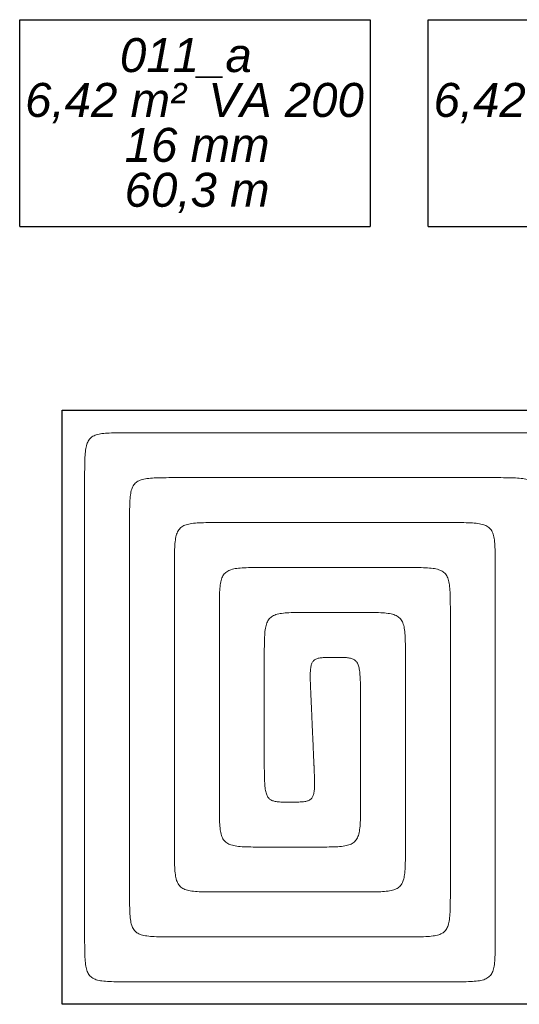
# Model space of a CAD drawing. Header units: millimetres. Extents: x 206445 to 335272, y 14092 to 100072.
# Tile 33 of 38: x 317927 to 320152, y 54758 to 59140. Entities that reach past the tile are written whole.
import ezdxf
from ezdxf.lldxf.tags import DXFTag

# ---------------------------------------------------------------- set-up
doc = ezdxf.new("R2010")
doc.units = ezdxf.units.MM
doc.layers.add('IS_Ogrzewanie_płaszczyznowe', color=7, linetype='SOLID', true_color=0x008000)
doc.layers.add('IS_Ogrzewanie_płaszczyznowe_-_opis', color=7, linetype='SOLID', true_color=0x008000)
doc.layers.add('IS_Rys.pętli_o.p._Powrót', color=251, linetype='DASH', lineweight=0)
doc.layers.add('IS_Rys.pętli_o.p._Zasilanie', color=76, linetype='SOLID', lineweight=0)
doc.styles.get("Standard").update_dxf_attribs({"font": 'arial.ttf'})
tags = doc.linetypes.add('DASH', pattern=[15, 10, -5]).pattern_tags.tags
tags[6:7] = [DXFTag(74, 4), DXFTag(75, 0), DXFTag(340, '0'), DXFTag(46, 0.0), DXFTag(50, 0.0), DXFTag(44, 0.0), DXFTag(45, 0.0)]
tags[4:5] = [DXFTag(74, 4), DXFTag(75, 0), DXFTag(340, '0'), DXFTag(46, 0.0), DXFTag(50, 0.0), DXFTag(44, 0.0), DXFTag(45, 0.0)]
tags = doc.linetypes.add('SOLID', pattern=[10, 10, 0]).pattern_tags.tags
tags[6:7] = [DXFTag(74, 4), DXFTag(75, 0), DXFTag(340, '0'), DXFTag(46, 0.0), DXFTag(50, 0.0), DXFTag(44, 0.0), DXFTag(45, 0.0)]
tags[4:5] = [DXFTag(74, 4), DXFTag(75, 0), DXFTag(340, '0'), DXFTag(46, 0.0), DXFTag(50, 0.0), DXFTag(44, 0.0), DXFTag(45, 0.0)]

msp = doc.modelspace()

# ---------------------------------------------------------------- linework, layer by layer
at = {"layer": 'IS_Ogrzewanie_płaszczyznowe'}
for p, q in [((318116.3, 57401.8), (320544.7, 57401.8)), ((318116.3, 54757.6), (318116.3, 57401.8)), ((320544.7, 54757.6), (318116.3, 54757.6))]:
    msp.add_line(p, q, dxfattribs=at)
at = {"layer": 'IS_Ogrzewanie_płaszczyznowe_-_opis'}
for p, q in [((317927, 58220.3), (317927, 59140.3)), ((317927, 59140.3), (319487, 59140.3)), ((319487, 59140.3), (319487, 58220.3)), ((319745.8, 58220.3), (319745.8, 59140.3)), ((319745.8, 59140.3), (321305.8, 59140.3)), ((317927, 58220.3), (319487, 58220.3)), ((319745.8, 58220.3), (321305.8, 58220.3))]:
    msp.add_line(p, q, dxfattribs=at)
at = {"layer": 'IS_Rys.pętli_o.p._Powrót', "ltscale": 10}
for points, knots in [([(318416.3, 57301.8), (318399.7, 57301.8), (318369.6, 57301.8), (318328.5, 57301), (318295.4, 57298.6), (318269.1, 57293.5), (318248.6, 57284.4), (318233.7, 57269.5), (318224.5, 57248.9), (318219.5, 57222.7), (318217, 57189.6), (318216.3, 57148.5), (318216.3, 57118.4), (318216.3, 57101.8)], [0, 0, 0, 0, 4.973727, 9.047211, 12.320392, 14.919985, 17.03704, 18.970826, 21.087881, 23.687474, 26.960655, 31.034139, 36.007866, 36.007866, 36.007866, 36.007866]), ([(320244.7, 57301.8), (320230.5, 57301.8), (320177.4, 57301.8), (320066.1, 57301.8), (319897.1, 57301.8), (319687, 57301.8), (319452.1, 57301.8), (319208.9, 57301.8), (318974, 57301.8), (318763.8, 57301.8), (318594.9, 57301.8), (318483.6, 57301.8), (318430.5, 57301.8), (318416.3, 57301.8)], [0, 0, 0, 0, 4.258482, 15.934966, 33.381007, 54.948159, 78.987979, 103.852021, 127.891841, 149.458993, 166.905034, 178.581518, 182.84, 182.84, 182.84, 182.84]), ([(318216.3, 57101.8), (318216.3, 57085.9), (318216.3, 57026.5), (318216.3, 56902.1), (318216.3, 56713.2), (318216.3, 56478.2), (318216.3, 56215.6), (318216.3, 55943.8), (318216.3, 55681.1), (318216.3, 55446.1), (318216.3, 55257.2), (318216.3, 55132.8), (318216.3, 55073.4), (318216.3, 55057.6)], [0, 0, 0, 0, 4.761097, 17.815718, 37.320856, 61.433509, 88.310669, 116.109331, 142.986491, 167.099144, 186.604282, 199.658903, 204.42, 204.42, 204.42, 204.42]), ([(318816.3, 56901.8), (318799.7, 56901.8), (318769.6, 56901.8), (318728.5, 56901), (318695.4, 56898.6), (318669.1, 56893.5), (318648.6, 56884.4), (318633.7, 56869.5), (318624.5, 56848.9), (318619.5, 56822.7), (318617, 56789.6), (318616.3, 56748.5), (318616.3, 56718.4), (318616.3, 56701.8)], [0, 0, 0, 0, 4.973727, 9.047211, 12.320392, 14.919985, 17.03704, 18.970826, 21.087881, 23.687474, 26.960655, 31.034139, 36.007866, 36.007866, 36.007866, 36.007866]), ([(319844.7, 56901.8), (319836.7, 56901.8), (319806.8, 56901.8), (319744.2, 56901.8), (319649.2, 56901.8), (319531, 56901.8), (319398.9, 56901.8), (319262.1, 56901.8), (319130, 56901.8), (319011.8, 56901.8), (318916.7, 56901.8), (318854.2, 56901.8), (318824.3, 56901.8), (318816.3, 56901.8)], [0, 0, 0, 0, 2.395222, 8.962765, 18.775447, 30.906086, 44.427498, 58.412502, 71.933914, 84.064553, 93.877235, 100.444778, 102.84, 102.84, 102.84, 102.84]), ([(320044.7, 56701.8), (320044.7, 56718.4), (320044.7, 56748.5), (320044, 56789.6), (320041.5, 56822.7), (320036.4, 56848.9), (320027.3, 56869.5), (320012.4, 56884.4), (319991.8, 56893.5), (319965.6, 56898.6), (319932.5, 56901), (319891.4, 56901.8), (319861.3, 56901.8), (319844.7, 56901.8)], [0, 0, 0, 0, 4.973727, 9.047211, 12.320392, 14.919985, 17.03704, 18.970826, 21.087881, 23.687474, 26.960655, 31.034139, 36.007866, 36.007866, 36.007866, 36.007866]), ([(318616.3, 56701.8), (318616.3, 56692.1), (318616.3, 56656), (318616.3, 56580.3), (318616.3, 56465.3), (318616.3, 56322.3), (318616.3, 56162.4), (318616.3, 55996.9), (318616.3, 55837.1), (318616.3, 55694.1), (318616.3, 55579.1), (318616.3, 55503.4), (318616.3, 55467.2), (318616.3, 55457.6)], [0, 0, 0, 0, 2.897836, 10.843516, 22.715297, 37.391435, 53.750188, 70.669812, 87.028565, 101.704703, 113.576484, 121.522164, 124.42, 124.42, 124.42, 124.42]), ([(320044.7, 55057.6), (320044.7, 55070.3), (320044.7, 55118.1), (320044.7, 55218.2), (320044.7, 55370.1), (320044.7, 55559.1), (320044.7, 55770.4), (320044.7, 55989), (320044.7, 56200.2), (320044.7, 56389.2), (320044.7, 56541.2), (320044.7, 56641.2), (320044.7, 56689), (320044.7, 56701.8)], [0, 0, 0, 0, 3.829467, 14.329617, 30.018077, 49.412472, 71.030428, 93.389572, 115.007528, 134.401923, 150.090383, 160.590533, 164.42, 164.42, 164.42, 164.42]), ([(319216.3, 56501.8), (319199.7, 56501.8), (319169.6, 56501.8), (319128.5, 56501), (319095.4, 56498.6), (319069.1, 56493.5), (319048.6, 56484.4), (319033.7, 56469.5), (319024.5, 56448.9), (319019.5, 56422.7), (319017, 56389.6), (319016.3, 56348.5), (319016.3, 56318.4), (319016.3, 56301.8)], [0, 0, 0, 0, 4.973727, 9.047211, 12.320392, 14.919985, 17.03704, 18.970826, 21.087881, 23.687474, 26.960655, 31.034139, 36.007866, 36.007866, 36.007866, 36.007866]), ([(319444.7, 56501.8), (319442.9, 56501.8), (319436.3, 56501.8), (319422.4, 56501.8), (319401.3, 56501.8), (319375, 56501.8), (319345.7, 56501.8), (319315.3, 56501.8), (319286, 56501.8), (319259.7, 56501.8), (319238.6, 56501.8), (319224.7, 56501.8), (319218.1, 56501.8), (319216.3, 56501.8)], [0, 0, 0, 0, 0.531961, 1.990563, 4.169887, 6.864012, 9.867017, 12.972983, 15.975988, 18.670113, 20.849437, 22.308039, 22.84, 22.84, 22.84, 22.84]), ([(319644.7, 56301.8), (319644.7, 56318.4), (319644.7, 56348.5), (319644, 56389.6), (319641.5, 56422.7), (319636.4, 56448.9), (319627.3, 56469.5), (319612.4, 56484.4), (319591.8, 56493.5), (319565.6, 56498.6), (319532.5, 56501), (319491.4, 56501.8), (319461.3, 56501.8), (319444.7, 56501.8)], [0, 0, 0, 0, 4.973727, 9.047211, 12.320392, 14.919985, 17.03704, 18.970826, 21.087881, 23.687474, 26.960655, 31.034139, 36.007866, 36.007866, 36.007866, 36.007866]), ([(319016.3, 56301.8), (319016.3, 56298.3), (319016.3, 56285.4), (319016.3, 56258.4), (319016.3, 56217.3), (319016.3, 56166.3), (319016.3, 56109.2), (319016.3, 56050.1), (319016.3, 55993.1), (319016.3, 55942), (319016.3, 55901), (319016.3, 55873.9), (319016.3, 55861), (319016.3, 55857.6)], [0, 0, 0, 0, 1.034576, 3.871315, 8.109737, 13.349361, 19.189707, 25.230293, 31.070639, 36.310263, 40.548685, 43.385424, 44.42, 44.42, 44.42, 44.42]), ([(319644.7, 55457.6), (319644.7, 55464.1), (319644.7, 55488.7), (319644.7, 55540), (319644.7, 55618), (319644.7, 55715.1), (319644.7, 55823.5), (319644.7, 55935.8), (319644.7, 56044.3), (319644.7, 56141.3), (319644.7, 56219.3), (319644.7, 56270.7), (319644.7, 56295.2), (319644.7, 56301.8)], [0, 0, 0, 0, 1.966206, 7.357415, 15.412517, 25.370398, 36.469947, 47.950053, 59.049602, 69.007483, 77.062585, 82.453794, 84.42, 84.42, 84.42, 84.42]), ([(319237.6, 55818.6), (319237.5, 55819.9), (319237.3, 55824.6), (319236.9, 55834.4), (319236.2, 55849.2), (319235.4, 55867.8), (319234.5, 55888.4), (319233.6, 55909.9), (319232.7, 55930.6), (319231.8, 55949.1), (319231.2, 55963.9), (319230.8, 55973.7), (319230.5, 55978.4), (319230.5, 55979.7)], [0, 0, 0, 0, 0.375462, 1.404955, 2.943138, 4.844671, 6.964215, 9.156428, 11.275972, 13.177505, 14.715688, 15.745181, 16.120643, 16.120643, 16.120643, 16.120643]), ([(319016.3, 55857.6), (319016.3, 55841), (319016.3, 55810.8), (319016.7, 55769.8), (319018.1, 55736.8), (319020.9, 55710.9), (319025.8, 55691.1), (319033.7, 55676.1), (319045.7, 55666.2), (319061.2, 55660.8), (319080.3, 55658.3), (319103.8, 55657.6), (319121, 55657.6), (319130.5, 55657.6)], [0, 0, 0, 0, 4.973711, 9.04628, 12.311059, 14.87027, 16.849079, 18.423685, 19.847597, 21.400553, 23.284178, 25.61174, 28.451765, 28.451765, 28.451765, 28.451765]), ([(319130.5, 55657.6), (319140, 55657.6), (319157.2, 55657.6), (319180.6, 55658.2), (319199.5, 55660.1), (319214.6, 55664.3), (319226.2, 55672.1), (319233.9, 55684.3), (319238.1, 55700.5), (319240.1, 55721.4), (319240.3, 55748), (319239.3, 55781), (319238.2, 55805.3), (319237.6, 55818.6)], [0, 0, 0, 0, 2.839477, 5.162472, 7.028417, 8.527133, 9.816432, 11.138771, 12.741587, 14.79907, 17.425179, 20.705347, 24.713944, 24.713944, 24.713944, 24.713944]), ([(318616.3, 55457.6), (318616.3, 55441), (318616.3, 55410.8), (318617, 55369.8), (318619.5, 55336.7), (318624.5, 55310.4), (318633.7, 55289.8), (318648.6, 55275), (318669.1, 55265.8), (318695.4, 55260.8), (318728.5, 55258.3), (318769.6, 55257.6), (318799.7, 55257.6), (318816.3, 55257.6)], [0, 0, 0, 0, 4.973727, 9.047211, 12.320392, 14.919985, 17.03704, 18.970826, 21.087881, 23.687474, 26.960655, 31.034139, 36.007866, 36.007866, 36.007866, 36.007866]), ([(319444.7, 55257.6), (319461.3, 55257.6), (319491.4, 55257.6), (319532.5, 55258.3), (319565.6, 55260.8), (319591.8, 55265.8), (319612.4, 55275), (319627.3, 55289.8), (319636.4, 55310.4), (319641.5, 55336.7), (319644, 55369.8), (319644.7, 55410.8), (319644.7, 55441), (319644.7, 55457.6)], [0, 0, 0, 0, 4.973727, 9.047211, 12.320392, 14.919985, 17.03704, 18.970826, 21.087881, 23.687474, 26.960655, 31.034139, 36.007866, 36.007866, 36.007866, 36.007866]), ([(318816.3, 55257.6), (318821.2, 55257.6), (318839.4, 55257.6), (318877.7, 55257.6), (318935.7, 55257.6), (319008, 55257.6), (319088.7, 55257.6), (319172.3, 55257.6), (319253, 55257.6), (319325.2, 55257.6), (319383.3, 55257.6), (319421.6, 55257.6), (319439.8, 55257.6), (319444.7, 55257.6)], [0, 0, 0, 0, 1.463591, 5.476664, 11.472667, 18.885049, 27.147258, 35.692742, 43.954951, 51.367333, 57.363336, 61.376409, 62.84, 62.84, 62.84, 62.84]), ([(318216.3, 55057.6), (318216.3, 55041), (318216.3, 55010.8), (318217, 54969.8), (318219.5, 54936.7), (318224.5, 54910.4), (318233.7, 54889.8), (318248.6, 54875), (318269.1, 54865.8), (318295.4, 54860.8), (318328.5, 54858.3), (318369.6, 54857.6), (318399.7, 54857.6), (318416.3, 54857.6)], [0, 0, 0, 0, 4.973727, 9.047211, 12.320392, 14.919985, 17.03704, 18.970826, 21.087881, 23.687474, 26.960655, 31.034139, 36.007866, 36.007866, 36.007866, 36.007866]), ([(319844.7, 54857.6), (319861.3, 54857.6), (319891.4, 54857.6), (319932.5, 54858.3), (319965.6, 54860.8), (319991.8, 54865.8), (320012.4, 54875), (320027.3, 54889.8), (320036.4, 54910.4), (320041.5, 54936.7), (320044, 54969.8), (320044.7, 55010.8), (320044.7, 55041), (320044.7, 55057.6)], [0, 0, 0, 0, 4.973727, 9.047211, 12.320392, 14.919985, 17.03704, 18.970826, 21.087881, 23.687474, 26.960655, 31.034139, 36.007866, 36.007866, 36.007866, 36.007866]), ([(318416.3, 54857.6), (318427.4, 54857.6), (318468.9, 54857.6), (318555.8, 54857.6), (318687.8, 54857.6), (318852, 54857.6), (319035.5, 54857.6), (319225.5, 54857.6), (319409, 54857.6), (319573.2, 54857.6), (319705.2, 54857.6), (319792.1, 54857.6), (319833.6, 54857.6), (319844.7, 54857.6)], [0, 0, 0, 0, 3.326852, 12.448866, 26.078227, 42.927122, 61.707739, 81.132261, 99.912878, 116.761773, 130.391134, 139.513148, 142.84, 142.84, 142.84, 142.84])]:
    msp.add_open_spline(points, degree=3, knots=knots, dxfattribs=at)
at = {"layer": 'IS_Rys.pętli_o.p._Zasilanie', "ltscale": 10}
for points, knots in [([(318616.3, 57101.8), (318599.7, 57101.8), (318569.6, 57101.8), (318528.5, 57101), (318495.4, 57098.6), (318469.1, 57093.5), (318448.6, 57084.4), (318433.7, 57069.5), (318424.5, 57048.9), (318419.5, 57022.7), (318417, 56989.6), (318416.3, 56948.5), (318416.3, 56918.4), (318416.3, 56901.8)], [0, 0, 0, 0, 4.973727, 9.047211, 12.320392, 14.919985, 17.03704, 18.970826, 21.087881, 23.687474, 26.960655, 31.034139, 36.007866, 36.007866, 36.007866, 36.007866]), ([(320044.7, 57101.8), (320033.6, 57101.8), (319992.1, 57101.8), (319905.2, 57101.8), (319773.2, 57101.8), (319609, 57101.8), (319425.5, 57101.8), (319235.5, 57101.8), (319052, 57101.8), (318887.8, 57101.8), (318755.8, 57101.8), (318668.9, 57101.8), (318627.4, 57101.8), (318616.3, 57101.8)], [0, 0, 0, 0, 3.326852, 12.448866, 26.078227, 42.927122, 61.707739, 81.132261, 99.912878, 116.761773, 130.391134, 139.513148, 142.84, 142.84, 142.84, 142.84]), ([(320244.7, 56901.8), (320244.7, 56918.4), (320244.7, 56948.5), (320244, 56989.6), (320241.5, 57022.7), (320236.4, 57048.9), (320227.3, 57069.5), (320212.4, 57084.4), (320191.8, 57093.5), (320165.6, 57098.6), (320132.5, 57101), (320091.4, 57101.8), (320061.3, 57101.8), (320044.7, 57101.8)], [0, 0, 0, 0, 4.973727, 9.047211, 12.320392, 14.919985, 17.03704, 18.970826, 21.087881, 23.687474, 26.960655, 31.034139, 36.007866, 36.007866, 36.007866, 36.007866]), ([(318416.3, 56901.8), (318416.3, 56889), (318416.3, 56841.2), (318416.3, 56741.2), (318416.3, 56589.2), (318416.3, 56400.2), (318416.3, 56189), (318416.3, 55970.4), (318416.3, 55759.1), (318416.3, 55570.1), (318416.3, 55418.2), (318416.3, 55318.1), (318416.3, 55270.3), (318416.3, 55257.6)], [0, 0, 0, 0, 3.829467, 14.329617, 30.018077, 49.412472, 71.030428, 93.389572, 115.007528, 134.401923, 150.090383, 160.590533, 164.42, 164.42, 164.42, 164.42]), ([(319016.3, 56701.8), (318999.7, 56701.8), (318969.6, 56701.8), (318928.5, 56701), (318895.4, 56698.6), (318869.1, 56693.5), (318848.6, 56684.4), (318833.7, 56669.5), (318824.5, 56648.9), (318819.5, 56622.7), (318817, 56589.6), (318816.3, 56548.5), (318816.3, 56518.4), (318816.3, 56501.8)], [0, 0, 0, 0, 4.973727, 9.047211, 12.320392, 14.919985, 17.03704, 18.970826, 21.087881, 23.687474, 26.960655, 31.034139, 36.007866, 36.007866, 36.007866, 36.007866]), ([(319644.7, 56701.8), (319639.8, 56701.8), (319621.6, 56701.8), (319583.3, 56701.8), (319525.2, 56701.8), (319453, 56701.8), (319372.3, 56701.8), (319288.7, 56701.8), (319208, 56701.8), (319135.7, 56701.8), (319077.7, 56701.8), (319039.4, 56701.8), (319021.2, 56701.8), (319016.3, 56701.8)], [0, 0, 0, 0, 1.463591, 5.476664, 11.472667, 18.885049, 27.147258, 35.692742, 43.954951, 51.367333, 57.363336, 61.376409, 62.84, 62.84, 62.84, 62.84]), ([(319844.7, 56501.8), (319844.7, 56518.4), (319844.7, 56548.5), (319844, 56589.6), (319841.5, 56622.7), (319836.4, 56648.9), (319827.3, 56669.5), (319812.4, 56684.4), (319791.8, 56693.5), (319765.6, 56698.6), (319732.5, 56701), (319691.4, 56701.8), (319661.3, 56701.8), (319644.7, 56701.8)], [0, 0, 0, 0, 4.973727, 9.047211, 12.320392, 14.919985, 17.03704, 18.970826, 21.087881, 23.687474, 26.960655, 31.034139, 36.007866, 36.007866, 36.007866, 36.007866]), ([(318816.3, 56501.8), (318816.3, 56495.2), (318816.3, 56470.7), (318816.3, 56419.3), (318816.3, 56341.3), (318816.3, 56244.3), (318816.3, 56135.8), (318816.3, 56023.5), (318816.3, 55915.1), (318816.3, 55818), (318816.3, 55740), (318816.3, 55688.7), (318816.3, 55664.1), (318816.3, 55657.6)], [0, 0, 0, 0, 1.966206, 7.357415, 15.412517, 25.370398, 36.469947, 47.950053, 59.049602, 69.007483, 77.062585, 82.453794, 84.42, 84.42, 84.42, 84.42]), ([(319844.7, 55257.6), (319844.7, 55267.2), (319844.7, 55303.4), (319844.7, 55379.1), (319844.7, 55494.1), (319844.7, 55637.1), (319844.7, 55796.9), (319844.7, 55962.4), (319844.7, 56122.3), (319844.7, 56265.3), (319844.7, 56380.3), (319844.7, 56456), (319844.7, 56492.1), (319844.7, 56501.8)], [0, 0, 0, 0, 2.897836, 10.843516, 22.715297, 37.391435, 53.750188, 70.669812, 87.028565, 101.704703, 113.576484, 121.522164, 124.42, 124.42, 124.42, 124.42]), ([(319330.5, 56301.8), (319321, 56301.8), (319303.8, 56301.8), (319280.4, 56301.2), (319261.5, 56299.2), (319246.4, 56295), (319234.8, 56287.2), (319227.1, 56275), (319222.8, 56258.8), (319220.9, 56237.9), (319220.7, 56211.4), (319221.7, 56178.3), (319222.8, 56154.1), (319223.4, 56140.7)], [0, 0, 0, 0, 2.839477, 5.162472, 7.028417, 8.527133, 9.816432, 11.138771, 12.741587, 14.79907, 17.425179, 20.705347, 24.713944, 24.713944, 24.713944, 24.713944]), ([(319444.7, 56101.8), (319444.7, 56118.4), (319444.7, 56148.5), (319444.3, 56189.5), (319442.9, 56222.5), (319440, 56248.4), (319435.2, 56268.3), (319427.3, 56283.2), (319415.3, 56293.2), (319399.8, 56298.6), (319380.7, 56301), (319357.2, 56301.8), (319340, 56301.8), (319330.5, 56301.8)], [0, 0, 0, 0, 4.973711, 9.04628, 12.311059, 14.87027, 16.849079, 18.423685, 19.847597, 21.400553, 23.284178, 25.61174, 28.451765, 28.451765, 28.451765, 28.451765]), ([(319223.4, 56140.7), (319223.4, 56139.5), (319223.7, 56134.8), (319224.1, 56125), (319224.7, 56110.1), (319225.6, 56091.6), (319226.5, 56070.9), (319227.4, 56049.5), (319228.3, 56028.8), (319229.1, 56010.3), (319229.8, 55995.4), (319230.2, 55985.6), (319230.4, 55980.9), (319230.5, 55979.7)], [0, 0, 0, 0, 0.375462, 1.404955, 2.943138, 4.844671, 6.964215, 9.156428, 11.275972, 13.177505, 14.715688, 15.745181, 16.120643, 16.120643, 16.120643, 16.120643]), ([(319444.7, 55657.6), (319444.7, 55661), (319444.7, 55673.9), (319444.7, 55701), (319444.7, 55742), (319444.7, 55793.1), (319444.7, 55850.1), (319444.7, 55909.2), (319444.7, 55966.3), (319444.7, 56017.3), (319444.7, 56058.4), (319444.7, 56085.4), (319444.7, 56098.3), (319444.7, 56101.8)], [0, 0, 0, 0, 1.034576, 3.871315, 8.109737, 13.349361, 19.189707, 25.230293, 31.070639, 36.310263, 40.548685, 43.385424, 44.42, 44.42, 44.42, 44.42]), ([(318816.3, 55657.6), (318816.3, 55641), (318816.3, 55610.8), (318817, 55569.8), (318819.5, 55536.7), (318824.5, 55510.4), (318833.7, 55489.8), (318848.6, 55475), (318869.1, 55465.8), (318895.4, 55460.8), (318928.5, 55458.3), (318969.6, 55457.6), (318999.7, 55457.6), (319016.3, 55457.6)], [0, 0, 0, 0, 4.973727, 9.047211, 12.320392, 14.919985, 17.03704, 18.970826, 21.087881, 23.687474, 26.960655, 31.034139, 36.007866, 36.007866, 36.007866, 36.007866]), ([(319244.7, 55457.6), (319261.3, 55457.6), (319291.4, 55457.6), (319332.5, 55458.3), (319365.6, 55460.8), (319391.8, 55465.8), (319412.4, 55475), (319427.3, 55489.8), (319436.4, 55510.4), (319441.5, 55536.7), (319444, 55569.8), (319444.7, 55610.8), (319444.7, 55641), (319444.7, 55657.6)], [0, 0, 0, 0, 4.973727, 9.047211, 12.320392, 14.919985, 17.03704, 18.970826, 21.087881, 23.687474, 26.960655, 31.034139, 36.007866, 36.007866, 36.007866, 36.007866]), ([(319016.3, 55457.6), (319018.1, 55457.6), (319024.7, 55457.6), (319038.6, 55457.6), (319059.7, 55457.6), (319086, 55457.6), (319115.3, 55457.6), (319145.7, 55457.6), (319175, 55457.6), (319201.3, 55457.6), (319222.4, 55457.6), (319236.3, 55457.6), (319242.9, 55457.6), (319244.7, 55457.6)], [0, 0, 0, 0, 0.531961, 1.990563, 4.169887, 6.864012, 9.867017, 12.972983, 15.975988, 18.670113, 20.849437, 22.308039, 22.84, 22.84, 22.84, 22.84]), ([(318416.3, 55257.6), (318416.3, 55241), (318416.3, 55210.8), (318417, 55169.8), (318419.5, 55136.7), (318424.5, 55110.4), (318433.7, 55089.8), (318448.6, 55075), (318469.1, 55065.8), (318495.4, 55060.8), (318528.5, 55058.3), (318569.6, 55057.6), (318599.7, 55057.6), (318616.3, 55057.6)], [0, 0, 0, 0, 4.973727, 9.047211, 12.320392, 14.919985, 17.03704, 18.970826, 21.087881, 23.687474, 26.960655, 31.034139, 36.007866, 36.007866, 36.007866, 36.007866]), ([(319644.7, 55057.6), (319661.3, 55057.6), (319691.4, 55057.6), (319732.5, 55058.3), (319765.6, 55060.8), (319791.8, 55065.8), (319812.4, 55075), (319827.3, 55089.8), (319836.4, 55110.4), (319841.5, 55136.7), (319844, 55169.8), (319844.7, 55210.8), (319844.7, 55241), (319844.7, 55257.6)], [0, 0, 0, 0, 4.973727, 9.047211, 12.320392, 14.919985, 17.03704, 18.970826, 21.087881, 23.687474, 26.960655, 31.034139, 36.007866, 36.007866, 36.007866, 36.007866]), ([(318616.3, 55057.6), (318624.3, 55057.6), (318654.2, 55057.6), (318716.7, 55057.6), (318811.8, 55057.6), (318930, 55057.6), (319062.1, 55057.6), (319198.9, 55057.6), (319331, 55057.6), (319449.2, 55057.6), (319544.2, 55057.6), (319606.8, 55057.6), (319636.7, 55057.6), (319644.7, 55057.6)], [0, 0, 0, 0, 2.395222, 8.962765, 18.775447, 30.906086, 44.427498, 58.412502, 71.933914, 84.064553, 93.877235, 100.444778, 102.84, 102.84, 102.84, 102.84])]:
    msp.add_open_spline(points, degree=3, knots=knots, dxfattribs=at)

# ---------------------------------------------------------------- texts
at = {"layer": 'IS_Ogrzewanie_płaszczyznowe_-_opis', "char_height": 151.2}
for s, insert, attachment_point in [('\\fArial|b0|i1;011_a', (318667, 58880.3), 8), ('\\fArial|b0|i1;6,42 m²', (318667, 58858.7), 3), ('\\fArial|b0|i1;VA 200', (318767, 58858.7), 1), ('\\fArial|b0|i1;6,42 m²', (320485.8, 58858.7), 3), ('\\fArial|b0|i1;16 mm', (318717, 58658.7), 2), ('\\fArial|b0|i1;60,3 m', (318717, 58458.7), 2)]:
    msp.add_mtext(s, dxfattribs=dict(at, insert=insert, attachment_point=attachment_point))

doc.saveas('drawing.dxf')
